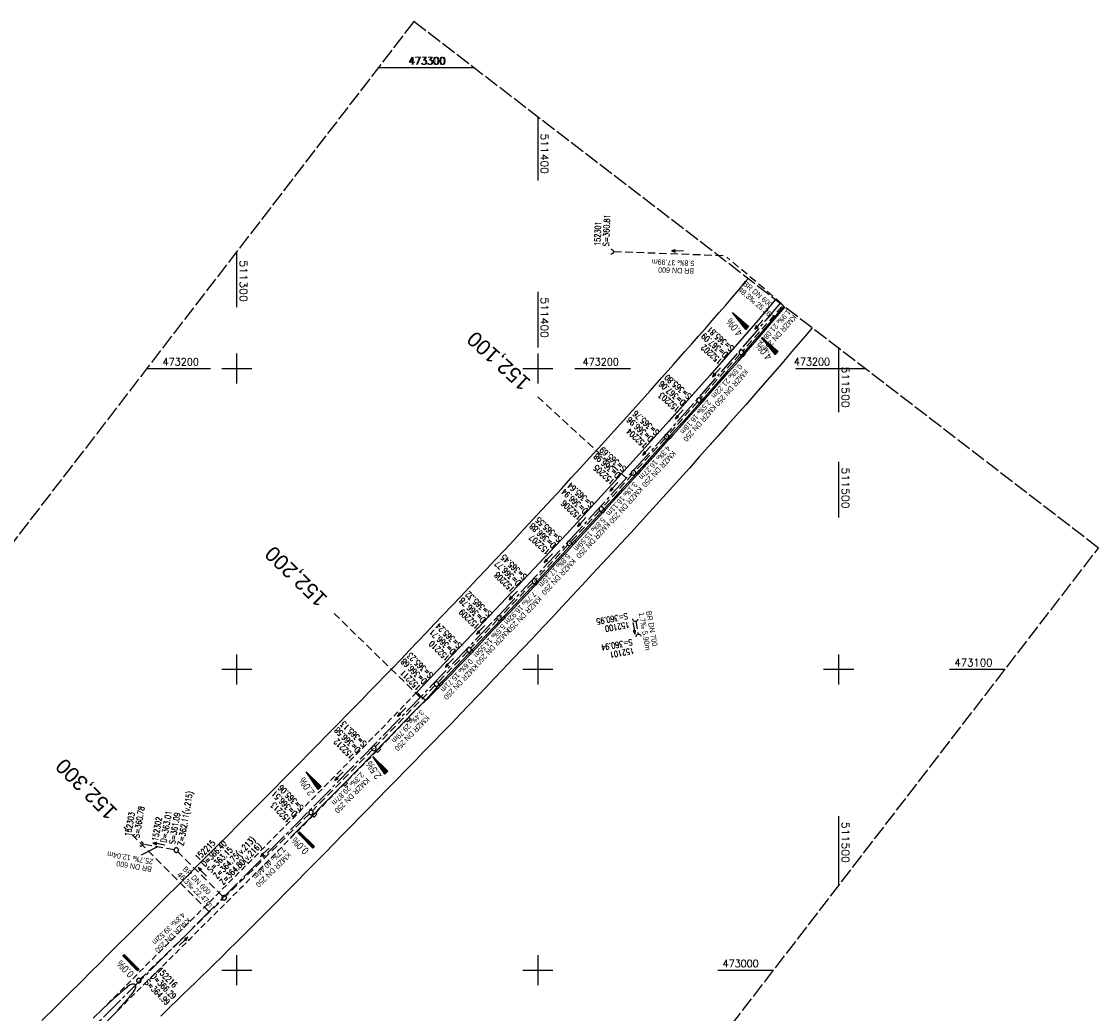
# Model space of a CAD drawing. Extents: x 510908 to 511586, y 472552 to 473315.
# Tile 5 of 5: x 511228 to 511586, y 472986 to 473315. Entities that reach past the tile are written whole.
import ezdxf
from ezdxf.enums import TextEntityAlignment as Align

# ---------------------------------------------------------------- set-up
doc = ezdxf.new("R2010")
doc.units = 0
doc.header["$LTSCALE"] = 10
doc.header["$MEASUREMENT"] = 0
for name, pattern in [('ACHSE', [5.5, 4, -0.5, 0.5, -0.5]), ('LT00', [0]), ('LT11', [0.3, 0.2, -0.1]), ('LT14', [0.6, 0.5, -0.1]), ('LT17', [0.15, 0.1, -0.05]), ('STRICHLINIE2', [0.375, 0.25, -0.125])]:
    doc.linetypes.add(name, pattern=pattern)
doc.layers.get('0').update_dxf_attribs({"linetype": 'LT00'})
for name, color, linetype in [('-AX-020', 250, 'ACHSE'), ('-Halt-Pfeil', 4, 'LT00'), ('-Haltung', 7, 'STRICHLINIE2'), ('-Haltungsbeschriftung', 140, 'LT00'), ('-QUE-20O', 11, 'LT00'), ('-QUE-20W', 11, 'LT00'), ('-Schachtbeschriftung', 5, 'LT00'), ('-ST-20', 30, 'LT17'), ('MITTELSTREIFEN-Ü_LINIE', 250, 'LT11'), ('V92_AFBR_BAB', 250, 'LT00'), ('V92_KA_PRUF', 182, 'LT00'), ('V92_RASTER', 250, 'LT00'), ('V92_RINNE', 182, 'LT00'), ('V92_SINKK', 182, 'LT00'), ('V92_UK_DURCH', 182, 'LT00'), ('V93_AFBR_BAB', 250, 'LT00'), ('V93_H_BORD', 1, 'LT00'), ('V93_KA_PRUF', 182, 'LT00'), ('V93_MSUE', 1, 'LT00'), ('V93_PARK_MS', 1, 'LT00'), ('V93_RASTER', 250, 'LT00'), ('V93_RINNE', 182, 'LT00'), ('V93_SINKK', 182, 'LT00'), ('V93_UK_DURCH', 182, 'LT00')]:
    doc.layers.add(name, color=color, linetype=linetype)
doc.layers.add('-BLATT_93-RAND', color=7, linetype='LT14', plot=False)
doc.styles.add('Beschrift', font='ARIAL.TTF')
doc.styles.add('Haltungsbeschriftung', font='ARIAL.TTF', dxfattribs={"width": 0.75})
doc.styles.add('schachtbeschriftung', font='romans.shx', dxfattribs={"width": 0.75, "height": 2})
doc.styles.get("Standard").update_dxf_attribs({"font": 'romans.shx'})

# ---------------------------------------------------------------- blocks, each defined once
blk = doc.blocks.new('SYMB0652')
at = {"color": 0, "linetype": 'ByBlock'}
blk.add_lwpolyline([(-0.15, -0.075), (0.15, -0.075), (0.15, 0.075), (-0.15, 0.075), (-0.15, -0.075)], dxfattribs=at)
blk = doc.blocks.new('SYMB0003')
at = {"color": 0, "linetype": 'ByBlock'}
for p, q in [((-0.015712, 0), (0.010166, 0.012015)), ((0, -0.021257), (-0.015712, 0)), ((0.010166, 0.012015), (0, -0.021257))]:
    blk.add_line(p, q, dxfattribs=at)
for points in [[(-0.031395, 0.499013), (-0.093691, 0.491144), (-0.154509, 0.475528), (-0.21289, 0.452414), (-0.267913, 0.422164), (-0.318712, 0.385257), (-0.364484, 0.342274), (-0.404509, 0.293893), (-0.438154, 0.240877), (-0.464888, 0.184062), (-0.484292, 0.124345), (-0.496058, 0.062667), (-0.5, 0)], [(-0.5, 0), (-0.496058, -0.062667), (-0.484292, -0.124345), (-0.464888, -0.184062), (-0.438154, -0.240877), (-0.404509, -0.293893), (-0.364485, -0.342274), (-0.318712, -0.385257), (-0.267914, -0.422164), (-0.21289, -0.452414), (-0.154509, -0.475529), (-0.093691, -0.491144), (-0.031395, -0.499014), (0.031395, -0.499014)], [(0.5, 0), (0.496057, 0.062667), (0.484292, 0.124345), (0.464888, 0.184062), (0.438153, 0.240877), (0.404509, 0.293893), (0.364484, 0.342274), (0.318712, 0.385257), (0.267913, 0.422164), (0.21289, 0.452414), (0.154509, 0.475528), (0.093691, 0.491144), (0.031395, 0.499013), (-0.031395, 0.499013)], [(0.031395, -0.499014), (0.093691, -0.491144), (0.154509, -0.475529), (0.21289, -0.452414), (0.267914, -0.422164), (0.318712, -0.385257), (0.364485, -0.342274), (0.404509, -0.293893), (0.438154, -0.240877), (0.464889, -0.184062), (0.484292, -0.124345), (0.496058, -0.062667), (0.5, 0)]]:
    blk.add_lwpolyline(points, dxfattribs=at)
blk = doc.blocks.new('SYMB1107')
at = {"color": 0, "linetype": 'ByBlock'}
for points in [[(-0.2, 0), (-0.196157, 0.039018), (-0.184776, 0.076537), (-0.166294, 0.111114), (-0.141421, 0.141421), (-0.111114, 0.166294), (-0.076537, 0.184776), (-0.039018, 0.196157), (0, 0.2)], [(0, 0.2), (0.039018, 0.196157), (0.076537, 0.184776), (0.111114, 0.166294), (0.141421, 0.141421), (0.166294, 0.111114), (0.184776, 0.076537), (0.196157, 0.039018), (0.2, 0)]]:
    blk.add_lwpolyline(points, dxfattribs=at)
blk = doc.blocks.new('SYMB0011')
at = {"color": 0, "linetype": 'ByBlock'}
for p, q in [((0.5, 0), (-0.5, 0)), ((0, 0.5), (0, -0.5))]:
    blk.add_line(p, q, dxfattribs=at)
blk = doc.blocks.new('SYMB0070')
at = {"color": 0, "linetype": 'ByBlock'}
for p, q in [((-0.5, 0), (0.2, 0)), ((0.5, 0), (0.2, 0.1)), ((0.2, 0.1), (0.2, 0)), ((0.468, 0), (0.21, 0.086)), ((0.21, 0.086), (0.21, -0.086)), ((0.21, -0.086), (0.468, 0)), ((0.22, -0.072), (0.437, 0)), ((0.23, -0.058), (0.405, 0)), ((0.24, -0.045), (0.374, 0)), ((0.342, 0), (0.25, 0.031)), ((0.25, 0.031), (0.25, -0.031)), ((0.25, -0.031), (0.342, 0)), ((0.26, -0.017), (0.31, 0)), ((0.27, -0.003), (0.279, 0))]:
    blk.add_line(p, q, dxfattribs=at)
for points in [[(0.2, 0), (0.2, -0.1), (0.5, 0)], [(0.437, 0), (0.22, 0.072), (0.22, -0.072)], [(0.405, 0), (0.23, 0.058), (0.23, -0.058)], [(0.374, 0), (0.24, 0.045), (0.24, -0.045)], [(0.31, 0), (0.26, 0.017), (0.26, -0.017)], [(0.279, 0), (0.27, 0.003), (0.27, -0.003)]]:
    blk.add_lwpolyline(points, dxfattribs=at)

msp = doc.modelspace()

# ---------------------------------------------------------------- linework, layer by layer
at = {"layer": '-AX-020', "ltscale": 0.2, "flags": 128}
msp.add_lwpolyline([(511480.55, 473221.7), (511477.57, 473218.19), (511475.55, 473215.81), (511467.29, 473206.2), (511458.98, 473196.64), (511450.61, 473187.13), (511442.18, 473177.67), (511433.71, 473168.25), (511425.19, 473158.87), (511416.62, 473149.54), (511408.01, 473140.24), (511399.37, 473130.98), (511390.68, 473121.76), (511381.96, 473112.57), (511373.2, 473103.41), (511364.42, 473094.28), (511355.61, 473085.17), (511346.77, 473076.1), (511337.91, 473067.04), (511329.03, 473058), (511320.13, 473048.99), (511311.22, 473039.98), (511302.29, 473031), (511293.34, 473022.02), (511284.39, 473013.05), (511275.44, 473004.09), (511266.47, 472995.14), (511255.91, 472984.59), (511236.79, 472965.5), (511230.18, 472958.9), (511223.57, 472952.29), (511216.96, 472945.68), (511210.37, 472939.06), (511203.78, 472932.43), (511197.22, 472925.79), (511190.66, 472919.13), (511184.13, 472912.44), (511177.62, 472905.74), (511171.14, 472899.01), (511164.68, 472892.25), (511158.26, 472885.46), (511151.88, 472878.64), (511145.53, 472871.79), (511139.22, 472864.89), (511132.96, 472857.96), (511126.75, 472850.98), (511120.58, 472843.95), (511114.48, 472836.88), (511109.32, 472830.82), (511103.32, 472823.65), (511097.39, 472816.44), (511091.51, 472809.17), (511085.7, 472801.85), (511079.95, 472794.49), (511074.26, 472787.07), (511068.64, 472779.61), (511063.08, 472772.1), (511057.59, 472764.54), (511052.16, 472756.93), (511046.8, 472749.28), (511041.5, 472741.58), (511036.27, 472733.84), (511031.1, 472726.05), (511026.01, 472718.22), (511020.98, 472710.35), (511016.01, 472702.43), (511011.12, 472694.47), (511006.29, 472686.47), (511001.53, 472678.43), (510996.84, 472670.35), (510992.82, 472663.27)], dxfattribs=at)
at = {"layer": '-BLATT_93-RAND'}
msp.add_lwpolyline([(511358.83, 473315.34), (510907.64, 472728.79), (511135.12, 472553.81), (511586.31, 473140.35), (511358.83, 473315.34)], dxfattribs=at)
at = {"layer": '-Haltung'}
for p, q in [((511461.56, 473237.48), (511425.1, 473238.81)), ((511481.03, 473221.64), (511462.88, 473236.97)), ((511481.1, 473220.59), (511468.13, 473205.93)), ((511481.1, 473220.59), (511468.13, 473205.93)), ((511467.13, 473204.8), (511454.04, 473190.05)), ((511467.13, 473204.8), (511454.04, 473190.05)), ((511453.05, 473188.93), (511443.35, 473177.91)), ((511453.05, 473188.93), (511446.04, 473180.97)), ((511442.35, 473176.79), (511432.39, 473165.88)), ((511431.38, 473164.76), (511421.61, 473153.9)), ((511420.6, 473152.8), (511411.02, 473142.47)), ((511410, 473141.37), (511399.38, 473129.88)), ((511398.35, 473128.78), (511387.69, 473117.64)), ((511386.65, 473116.55), (511377.72, 473107.03)), ((511432.57, 473115.98), (511433.36, 473111.65)), ((511376.69, 473105.94), (511366.87, 473095.68)), ((511365.83, 473094.6), (511346.09, 473074.33)), ((511345.04, 473073.25), (511325.17, 473052.99)), ((511324.11, 473051.93), (511296.36, 473024.62)), ((511279.16, 473040.07), (511268.78, 473041.87)), ((511295.29, 473024.62), (511280.43, 473039.42)), ((511268, 472997.1), (511295.28, 473023.57))]:
    msp.add_line(p, q, dxfattribs=at)
at = {"layer": '-Haltungsbeschriftung'}
msp.add_line((511268.39, 473038.38), (511273.51, 473041.05), dxfattribs=at)
at = {"layer": '-QUE-20O'}
for p, q in [((511474.49, 473210.24), (511474.49, 473210.24)), ((511474.67, 473210), (511474.72, 473210.05)), ((511474.95, 473209.85), (511474.86, 473209.76)), ((511475.05, 473209.52), (511475.17, 473209.66)), ((511475.4, 473209.46), (511475.24, 473209.28)), ((511475.43, 473209.04), (511475.63, 473209.27)), ((511475.86, 473209.08), (511475.62, 473208.8)), ((511475.81, 473208.55), (511476.09, 473208.88)), ((511476.32, 473208.69), (511476, 473208.31)), ((511476.19, 473208.07), (511476.54, 473208.49)), ((511476.77, 473208.3), (511476.38, 473207.83)), ((511476.57, 473207.59), (511477, 473208.1)), ((511477.23, 473207.91), (511476.76, 473207.35)), ((511476.94, 473207.11), (511477.46, 473207.71)), ((511477.68, 473207.52), (511477.13, 473206.87)), ((511477.32, 473206.63), (511477.91, 473207.32)), ((511478.14, 473207.13), (511477.51, 473206.39)), ((511477.7, 473206.15), (511478.37, 473206.93)), ((511478.6, 473206.74), (511477.89, 473205.91)), ((511478.08, 473205.67), (511478.83, 473206.54)), ((511479.05, 473206.35), (511478.27, 473205.43)), ((511478.46, 473205.19), (511479.28, 473206.15)), ((511479.51, 473205.96), (511478.65, 473204.95)), ((511478.84, 473204.71), (511479.74, 473205.76)), ((511345.2, 473071.02), (511345.19, 473071.01)), ((511345.36, 473070.76), (511345.41, 473070.81)), ((511345.63, 473070.6), (511345.54, 473070.51)), ((511345.71, 473070.25), (511345.84, 473070.39)), ((511346.05, 473070.18), (511345.88, 473070)), ((511346.05, 473069.75), (511346.27, 473069.97)), ((511346.48, 473069.76), (511346.23, 473069.49)), ((511346.4, 473069.24), (511346.7, 473069.55)), ((511346.91, 473069.34), (511346.57, 473068.99)), ((511346.74, 473068.74), (511347.13, 473069.13)), ((511347.34, 473068.92), (511346.92, 473068.48)), ((511347.09, 473068.23), (511347.56, 473068.71)), ((511347.77, 473068.5), (511347.26, 473067.98)), ((511347.43, 473067.73), (511347.98, 473068.29)), ((511348.2, 473068.08), (511347.61, 473067.47)), ((511347.78, 473067.22), (511348.41, 473067.87)), ((511348.63, 473067.66), (511347.95, 473066.97)), ((511348.12, 473066.71), (511348.84, 473067.45)), ((511349.06, 473067.24), (511348.29, 473066.46)), ((511348.47, 473066.21), (511349.27, 473067.03)), ((511349.48, 473066.82), (511348.64, 473065.96)), ((511348.81, 473065.7), (511349.7, 473066.61)), ((511349.91, 473066.4), (511348.98, 473065.45)), ((511349.16, 473065.2), (511350.13, 473066.19)), ((511320.89, 473045.97), (511320.4, 473045.47)), ((511320.61, 473045.26), (511321.1, 473045.76)), ((511321.32, 473045.55), (511320.82, 473045.05)), ((511321.04, 473044.84), (511321.53, 473045.34)), ((511321.74, 473045.13), (511321.25, 473044.63)), ((511321.46, 473044.42), (511321.96, 473044.92)), ((511322.17, 473044.71), (511321.68, 473044.21)), ((511321.89, 473044), (511322.38, 473044.5)), ((511322.59, 473044.28), (511322.1, 473043.79)), ((511322.32, 473043.58), (511322.81, 473044.07)), ((511323.02, 473043.86), (511322.53, 473043.37)), ((511322.74, 473043.15), (511323.23, 473043.65)), ((511323.45, 473043.44), (511322.96, 473042.94)), ((511323.17, 473042.73), (511323.66, 473043.23)), ((511323.87, 473043.02), (511323.38, 473042.52)), ((511323.6, 473042.31), (511324.09, 473042.81)), ((511324.3, 473042.6), (511323.81, 473042.1)), ((511324.02, 473041.89), (511324.51, 473042.39)), ((511324.73, 473042.17), (511324.24, 473041.68)), ((511324.45, 473041.47), (511324.94, 473041.96)), ((511325.15, 473041.75), (511324.66, 473041.26)), ((511324.88, 473041.04), (511325.37, 473041.54)), ((511325.58, 473041.33), (511325.09, 473040.83)), ((511325.3, 473040.62), (511325.79, 473041.12))]:
    msp.add_line(p, q, dxfattribs=at)
for points in [[(511478.87, 473204.66), (511474.46, 473210.27), (511479.78, 473205.72), (511478.87, 473204.66)], [(511349.19, 473065.15), (511345.17, 473071.04), (511350.17, 473066.15), (511349.19, 473065.15)], [(511320.36, 473045.52), (511320.85, 473046.01), (511325.82, 473041.09), (511325.33, 473040.59), (511320.36, 473045.52)]]:
    msp.add_lwpolyline(points, dxfattribs=at)
at = {"layer": '-QUE-20W'}
for p, q in [((511464.76, 473218.56), (511464.75, 473218.55)), ((511464.94, 473218.31), (511464.98, 473218.36)), ((511465.21, 473218.17), (511465.13, 473218.07)), ((511465.32, 473217.83), (511465.44, 473217.97)), ((511465.67, 473217.78), (511465.51, 473217.59)), ((511465.7, 473217.35), (511465.9, 473217.58)), ((511466.13, 473217.39), (511465.89, 473217.11)), ((511466.08, 473216.87), (511466.35, 473217.19)), ((511466.58, 473217), (511466.26, 473216.63)), ((511466.45, 473216.39), (511466.81, 473216.8)), ((511467.04, 473216.61), (511466.64, 473216.14)), ((511466.83, 473215.9), (511467.27, 473216.41)), ((511467.49, 473216.22), (511467.02, 473215.66)), ((511467.21, 473215.42), (511467.72, 473216.02)), ((511467.95, 473215.83), (511467.4, 473215.18)), ((511467.59, 473214.94), (511468.18, 473215.63)), ((511468.41, 473215.44), (511467.78, 473214.7)), ((511467.97, 473214.46), (511468.63, 473215.24)), ((511468.86, 473215.05), (511468.16, 473214.22)), ((511468.35, 473213.98), (511469.09, 473214.85)), ((511469.32, 473214.66), (511468.53, 473213.74)), ((511468.72, 473213.5), (511469.55, 473214.46)), ((511469.78, 473214.27), (511468.91, 473213.26)), ((511469.1, 473213.02), (511470, 473214.07)), ((511323.06, 473065.97), (511323.05, 473065.96)), ((511323.22, 473065.71), (511323.27, 473065.76)), ((511323.48, 473065.55), (511323.39, 473065.46)), ((511323.57, 473065.2), (511323.7, 473065.34)), ((511323.91, 473065.13), (511323.74, 473064.95)), ((511323.91, 473064.7), (511324.12, 473064.92)), ((511324.34, 473064.71), (511324.08, 473064.44)), ((511324.25, 473064.19), (511324.55, 473064.49)), ((511324.77, 473064.28), (511324.42, 473063.94)), ((511324.59, 473063.68), (511324.98, 473064.07)), ((511325.19, 473063.86), (511324.77, 473063.43)), ((511324.94, 473063.18), (511325.41, 473063.65)), ((511325.62, 473063.44), (511325.11, 473062.92)), ((511325.28, 473062.67), (511325.83, 473063.23)), ((511326.05, 473063.02), (511325.45, 473062.42)), ((511325.62, 473062.16), (511326.26, 473062.81)), ((511326.48, 473062.6), (511325.8, 473061.91)), ((511325.97, 473061.66), (511326.69, 473062.39)), ((511326.9, 473062.18), (511326.14, 473061.4)), ((511326.31, 473061.15), (511327.12, 473061.97)), ((511327.33, 473061.76), (511326.48, 473060.9)), ((511326.65, 473060.64), (511327.54, 473061.55)), ((511327.76, 473061.34), (511326.83, 473060.39)), ((511327, 473060.14), (511327.97, 473061.13)), ((511262.63, 473005.23), (511262.13, 473004.73)), ((511262.34, 473004.52), (511262.84, 473005.01)), ((511263.05, 473004.8), (511262.56, 473004.31)), ((511262.77, 473004.09), (511263.26, 473004.59)), ((511263.48, 473004.38), (511262.98, 473003.88)), ((511263.19, 473003.67), (511263.69, 473004.16)), ((511263.9, 473003.95), (511263.4, 473003.46)), ((511263.62, 473003.25), (511264.11, 473003.74)), ((511264.32, 473003.53), (511263.83, 473003.03)), ((511264.04, 473002.82), (511264.54, 473003.32)), ((511264.75, 473003.1), (511264.25, 473002.61)), ((511264.46, 473002.4), (511264.96, 473002.89)), ((511265.17, 473002.68), (511264.68, 473002.18)), ((511264.89, 473001.97), (511265.38, 473002.47)), ((511265.6, 473002.25), (511265.1, 473001.76)), ((511265.31, 473001.55), (511265.81, 473002.04)), ((511266.02, 473001.83), (511265.52, 473001.34)), ((511265.74, 473001.12), (511266.23, 473001.62)), ((511266.44, 473001.41), (511265.95, 473000.91)), ((511266.16, 473000.7), (511266.66, 473001.19)), ((511266.87, 473000.98), (511266.37, 473000.49)), ((511266.58, 473000.27), (511267.08, 473000.77)), ((511267.29, 473000.56), (511266.8, 473000.06)), ((511267.01, 472999.85), (511267.5, 473000.34))]:
    msp.add_line(p, q, dxfattribs=at)
for points in [[(511469.14, 473212.97), (511464.73, 473218.58), (511470.05, 473214.04), (511469.14, 473212.97)], [(511327.03, 473060.09), (511323.03, 473066), (511328.01, 473061.08), (511327.03, 473060.09)], [(511262.1, 473004.76), (511262.6, 473005.26), (511267.54, 473000.31), (511267.05, 472999.81), (511262.1, 473004.76)]]:
    msp.add_lwpolyline(points, dxfattribs=at)
at = {"layer": '-ST-20', "ltscale": 2.5}
for p, q in [((511429.47, 473163.57), (511399.99, 473190.62)), ((511360.98, 473090.71), (511332.31, 473118.62)), ((511290.8, 473019.47), (511262.49, 473047.73))]:
    msp.add_line(p, q, dxfattribs=at)
at = {"layer": 'MITTELSTREIFEN-Ü_LINIE', "flags": 128}
for points in [[(511359.82, 473092.38), (511346.75, 473078.92), (511332.5, 473064.43), (511315.07, 473046.86), (511298.29, 473030.03), (511281.56, 473013.3), (511255.32, 472987)], [(511260.45, 472986.6), (511261.62, 472987.78), (511262.79, 472988.96), (511263.96, 472990.14), (511265.21, 472991.37), (511266.45, 472992.6), (511267.7, 472993.83), (511271.07, 472997.16), (511274.44, 473000.49), (511277.8, 473003.82), (511281.15, 473007.16), (511284.5, 473010.5), (511287.9, 473013.89), (511291.3, 473017.28), (511294.69, 473020.68), (511298.09, 473024.07), (511301.49, 473027.46), (511304.28, 473030.25), (511307.08, 473033.04), (511309.87, 473035.83), (511312.66, 473038.62), (511315.45, 473041.42), (511318.23, 473044.22), (511320.71, 473046.72), (511323.19, 473049.23), (511325.66, 473051.75), (511328.14, 473054.26), (511330.61, 473056.77), (511333.09, 473059.29), (511335.56, 473061.8), (511337.62, 473063.88), (511339.69, 473065.96), (511341.74, 473068.04), (511343.8, 473070.13), (511345.85, 473072.22), (511347.89, 473074.32), (511349.93, 473076.43), (511351.34, 473077.91), (511352.75, 473079.4), (511354.16, 473080.88), (511355.58, 473082.37), (511356.99, 473083.84), (511358.42, 473085.31), (511359.86, 473086.77), (511361.31, 473088.22), (511362.78, 473089.65)]]:
    msp.add_lwpolyline(points, dxfattribs=at)
at = {"layer": 'V92_AFBR_BAB'}
for points in [[(511433.34, 473188.14), (511433.48, 473188.31), (511437.35, 473192.63), (511441.21, 473196.97), (511445.06, 473201.31), (511448.92, 473205.65), (511451.19, 473208.21), (511453.45, 473210.78), (511455.72, 473213.35), (511457.98, 473215.93), (511460.22, 473218.51), (511462.46, 473221.1), (511464.69, 473223.7), (511466.9, 473226.29), (511469.09, 473228.9), (511469.91, 473229.88)], [(511478.95, 473222.93), (511473.15, 473216.01), (511457.14, 473197.69), (511443.51, 473182.4)], [(511491.19, 473213.52), (511488.89, 473210.81), (511485.03, 473206.29), (511481.08, 473201.69), (511477.11, 473197.11), (511473.13, 473192.55), (511469.13, 473187.99), (511466.05, 473184.51), (511462.97, 473181.03), (511459.88, 473177.55), (511457.27, 473174.63)]]:
    msp.add_lwpolyline(points, dxfattribs=at)
at = {"layer": 'V92_RASTER'}
for p, q in [((511372.86, 473300), (511352.38, 473300)), ((511400, 473225.48), (511400, 473206.98)), ((511500, 473195), (511500, 473205)), ((511412.35, 473200), (511430.85, 473200)), ((511495, 473200), (511505, 473200)), ((511500, 473150.49), (511500, 473168.99))]:
    msp.add_line(p, q, dxfattribs=at)
at = {"layer": 'V92_RINNE'}
for points in [[(511481.78, 473220.76), (511479, 473217.48), (511475.9, 473213.85), (511473.26, 473210.8), (511470.62, 473207.75), (511467.98, 473204.71), (511465.32, 473201.68), (511462.66, 473198.65), (511460, 473195.62), (511454.81, 473189.75), (511449.6, 473183.88), (511446.68, 473180.61)], [(511447.12, 473180.36), (511447.95, 473181.29), (511451.08, 473184.8), (511454.21, 473188.31), (511457.33, 473191.83), (511460.44, 473195.36), (511463.63, 473198.97), (511466.8, 473202.6), (511469.97, 473206.23), (511473.13, 473209.88), (511476.27, 473213.53), (511480.14, 473218.06), (511482.17, 473220.46)]]:
    msp.add_lwpolyline(points, dxfattribs=at)
at = {"layer": 'V93_AFBR_BAB'}
msp.add_line((511255.32, 472987), (511259.15, 472990.58), dxfattribs=at)
for points in [[(511235.28, 472983.3), (511239.68, 472987.67), (511244.08, 472992.05), (511248.48, 472996.43), (511251.41, 472999.36), (511254.35, 473002.29), (511257.29, 473005.22), (511260.5, 473008.41), (511263.71, 473011.6), (511266.92, 473014.79), (511270.13, 473017.97), (511273.34, 473021.17), (511276.69, 473024.51), (511280.04, 473027.85), (511283.38, 473031.2), (511286.73, 473034.55), (511290.07, 473037.9), (511293.54, 473041.37), (511297.02, 473044.84), (511300.48, 473048.32), (511303.95, 473051.8), (511307.41, 473055.28), (511311.77, 473059.68), (511316.13, 473064.08), (511320.48, 473068.49), (511324.82, 473072.9), (511331.82, 473080.02), (511338.81, 473087.15), (511341.42, 473089.82), (511344.03, 473092.5), (511346.64, 473095.17), (511349.24, 473097.85), (511351.84, 473100.54), (511354.63, 473103.44), (511357.42, 473106.35), (511360.2, 473109.27), (511362.97, 473112.18), (511365.74, 473115.1), (511368.51, 473118.03), (511371.42, 473121.09), (511374.32, 473124.15), (511377.23, 473127.22), (511380.13, 473130.29), (511383.02, 473133.36), (511385.91, 473136.43), (511389.04, 473139.77), (511392.17, 473143.12), (511395.29, 473146.47), (511398.4, 473149.83), (511401.51, 473153.19), (511404.69, 473156.63), (511407.87, 473160.07), (511411.03, 473163.52), (511414.2, 473166.97), (511417.36, 473170.43), (511421.4, 473174.89), (511425.44, 473179.35), (511429.46, 473183.82), (511433.48, 473188.31), (511437.35, 473192.63), (511441.21, 473196.97), (511445.06, 473201.31), (511448.92, 473205.65), (511451.19, 473208.21), (511453.45, 473210.78), (511455.72, 473213.35), (511457.98, 473215.93), (511460.22, 473218.51), (511462.46, 473221.1), (511464.69, 473223.7), (511466.9, 473226.29), (511469.09, 473228.9), (511469.91, 473229.88)], [(511478.95, 473222.93), (511473.15, 473216.01), (511457.14, 473197.69), (511441.7, 473180.37), (511425.59, 473162.53), (511409.64, 473145.11), (511393.32, 473127.62), (511376.49, 473109.83), (511359.82, 473092.38)], [(511491.19, 473213.52), (511488.89, 473210.81), (511485.03, 473206.29), (511481.08, 473201.69), (511477.11, 473197.11), (511473.13, 473192.55), (511469.13, 473187.99), (511466.05, 473184.51), (511462.97, 473181.03), (511459.88, 473177.55), (511456.78, 473174.08), (511453.69, 473170.62), (511450.39, 473166.94), (511447.09, 473163.26), (511443.78, 473159.59), (511440.46, 473155.92), (511437.14, 473152.26), (511434.02, 473148.84), (511430.89, 473145.42), (511427.75, 473142.01), (511424.61, 473138.6), (511421.46, 473135.2), (511418.13, 473131.61), (511414.81, 473128.02), (511411.47, 473124.44), (511408.13, 473120.86), (511404.79, 473117.29), (511401.51, 473113.8), (511398.22, 473110.32), (511394.93, 473106.84), (511391.64, 473103.37), (511388.35, 473099.9), (511385.54, 473096.94), (511382.72, 473093.98), (511379.91, 473091.02), (511377.08, 473088.06), (511374.26, 473085.11), (511371.43, 473082.17), (511368.4, 473079.03), (511365.36, 473075.9), (511362.32, 473072.77), (511359.27, 473069.65), (511356.18, 473066.48), (511353.07, 473063.31), (511349.97, 473060.14), (511346.87, 473056.97), (511343.77, 473053.8), (511340.91, 473050.87), (511338.04, 473047.93), (511335.18, 473045), (511332.31, 473042.07), (511329.45, 473039.14), (511326.58, 473036.21), (511323.21, 473032.79), (511319.85, 473029.38), (511316.47, 473025.97), (511313.1, 473022.57), (511309.72, 473019.17), (511307.26, 473016.7), (511304.8, 473014.23), (511302.34, 473011.77), (511299.87, 473009.31), (511297.4, 473006.86), (511294.92, 473004.41), (511292.43, 473001.97), (511290.37, 472999.97), (511288.31, 472997.97), (511286.24, 472995.97), (511284.17, 472993.97), (511282.11, 472991.97), (511280.05, 472989.97), (511278, 472987.96), (511275.95, 472985.94), (511274.75, 472984.76)], [(511362.78, 473089.65), (511363.27, 473090.12), (511363.77, 473090.6), (511364.26, 473091.08)], [(511260.45, 472986.6), (511260.37, 472986.69), (511263.75, 472990.35)], [(511247.47, 472973.65), (511249.64, 472975.8), (511251.81, 472977.96), (511253.98, 472980.11), (511256.14, 472982.27), (511258.3, 472984.43), (511260.45, 472986.6)], [(511255.32, 472987), (511252.29, 472984.08)]]:
    msp.add_lwpolyline(points, dxfattribs=at)
at = {"layer": 'V93_H_BORD'}
for p, q in [((511359.93, 473092.31), (511359.82, 473092.38)), ((511362.7, 473089.74), (511364.09, 473091.2))]:
    msp.add_line(p, q, dxfattribs=at)
msp.add_lwpolyline([(511318.23, 473044.22), (511318.13, 473044.3), (511335.46, 473061.87), (511349.81, 473076.48), (511354.04, 473080.96), (511358.33, 473085.39), (511362.7, 473089.74)], dxfattribs=at)
at = {"layer": 'V93_PARK_MS'}
for points in [[(511362.7, 473089.74), (511362.19, 473090.16), (511361.68, 473090.58), (511361.29, 473090.91), (511360.92, 473091.26), (511360.57, 473091.64), (511360.42, 473091.82), (511360.27, 473092), (511360.11, 473092.17), (511359.93, 473092.31)], [(511263.75, 472990.35), (511264.2, 472990.9), (511264.64, 472991.45), (511265.07, 472992), (511265.49, 472992.54), (511265.71, 472992.84), (511265.92, 472993.15), (511266.11, 472993.47), (511266.27, 472993.82), (511266.4, 472994.21), (511266.47, 472994.48), (511266.5, 472994.74), (511266.48, 472994.98), (511266.39, 472995.18), (511266.21, 472995.32), (511265.95, 472995.39), (511265.65, 472995.41), (511265.34, 472995.38), (511264.93, 472995.29), (511264.56, 472995.13), (511264.22, 472994.94), (511263.91, 472994.71), (511263.61, 472994.46), (511263.32, 472994.2), (511262.3, 472993.29), (511261.26, 472992.39), (511260.22, 472991.49), (511259.17, 472990.59)]]:
    msp.add_lwpolyline(points, dxfattribs=at)
at = {"layer": 'V93_RASTER'}
for p, q in [((511378.76, 473300), (511347.03, 473300)), ((511400, 473283.66), (511400, 473262.47)), ((511300, 473220.36), (511300, 473238.86)), ((511300, 473195), (511300, 473205)), ((511400, 473205), (511400, 473195)), ((511500, 473185.55), (511500, 473206.74)), ((511270.11, 473200), (511291.3, 473200)), ((511295, 473200), (511305, 473200)), ((511395, 473200), (511405, 473200)), ((511485.71, 473200), (511508.76, 473200)), ((511300, 473095), (511300, 473105)), ((511400, 473105), (511400, 473095)), ((511500, 473095), (511500, 473105)), ((511500, 473095), (511500, 473105)), ((511305, 473100), (511295, 473100)), ((511405, 473100), (511395, 473100)), ((511505, 473100), (511495, 473100)), ((511555.27, 473100), (511536.77, 473100)), ((511500, 473028.15), (511500, 473051.2)), ((511300, 472995), (511300, 473005)), ((511400, 473005), (511400, 472995)), ((511295, 473000), (511305, 473000)), ((511395, 473000), (511405, 473000)), ((511459.85, 473000), (511478.35, 473000))]:
    msp.add_line(p, q, dxfattribs=at)
at = {"layer": 'V93_RINNE'}
for points in [[(511481.78, 473220.76), (511479, 473217.48), (511475.9, 473213.85), (511473.26, 473210.8), (511470.62, 473207.75), (511467.98, 473204.71), (511465.32, 473201.68), (511462.66, 473198.65), (511460, 473195.62), (511454.81, 473189.75), (511449.6, 473183.88), (511444.39, 473178.03), (511441.16, 473174.43), (511437.94, 473170.83), (511434.7, 473167.24), (511431.46, 473163.66), (511428.21, 473160.08), (511425.05, 473156.62), (511421.88, 473153.16), (511418.71, 473149.71), (511415.53, 473146.26), (511412.35, 473142.82), (511408.29, 473138.44), (511404.22, 473134.06), (511400.15, 473129.69), (511396.07, 473125.34), (511392.67, 473121.73), (511389.28, 473118.12), (511385.87, 473114.52), (511382.46, 473110.93), (511379.05, 473107.34), (511366.73, 473094.37), (511364.09, 473091.2), (511364.26, 473091.08)], [(511364.26, 473091.08), (511364.26, 473091.08), (511364.98, 473091.8), (511365.69, 473092.54), (511366.4, 473093.28), (511367.11, 473094.03), (511369.16, 473096.2), (511371.22, 473098.36), (511373.28, 473100.52), (511375.34, 473102.68), (511377.4, 473104.84), (511379.46, 473107), (511382.31, 473110), (511385.14, 473113), (511387.97, 473116), (511390.8, 473119.01), (511393.63, 473122.02), (511396.45, 473125.03), (511399.72, 473128.52), (511402.98, 473132.01), (511406.25, 473135.51), (511409.51, 473139.01), (511412.76, 473142.51), (511416.74, 473146.81), (511420.71, 473151.12), (511424.67, 473155.45), (511428.62, 473159.78), (511431.87, 473163.37), (511435.12, 473166.97), (511438.36, 473170.57), (511441.59, 473174.17), (511444.82, 473177.78), (511447.95, 473181.29), (511451.08, 473184.8), (511454.21, 473188.31), (511457.33, 473191.83), (511460.44, 473195.36), (511463.63, 473198.97), (511466.8, 473202.6), (511469.97, 473206.23), (511473.13, 473209.88), (511476.27, 473213.53), (511480.14, 473218.06), (511482.17, 473220.46)]]:
    msp.add_lwpolyline(points, dxfattribs=at)

# ---------------------------------------------------------------- block references
at = {"layer": '-Halt-Pfeil', "zscale": 4}
for p, xscale, yscale, rotation in [((511446.43, 473239.06), 3.999999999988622, 4.000000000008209, 177.9143625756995), ((511473.42, 473214.61), 4.000000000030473, 4.000000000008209, 228.4924325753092), ((511459.39, 473198.78), 4.000000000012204, 4.000000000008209, 228.4176925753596), ((511447, 473184.76), 3.999999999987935, 4.000000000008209, 228.6392225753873), ((511436.18, 473172.69), 3.999999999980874, 4.000000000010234, 227.6348521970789), ((511425.3, 473160.69), 4.00000000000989, 4.000000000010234, 228.0170521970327), ((511414.63, 473149), 3.999999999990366, 4.000000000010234, 227.1539321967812), ((511403.5, 473136.99), 4.000000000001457, 4.000000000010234, 227.241632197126), ((511391.85, 473124.59), 4.000000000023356, 4.000000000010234, 226.2753221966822), ((511381.01, 473113.16), 4.000000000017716, 4.000000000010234, 226.8198921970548), ((511431.98, 473113.64), 4.000000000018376, 4.000000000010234, 280.4544921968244), ((511370.61, 473102.18), 4.000000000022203, 4.000000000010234, 226.2679921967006), ((511354.79, 473085.84), 4.000000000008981, 4.000000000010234, 225.7613121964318), ((511333.94, 473064.51), 3.999999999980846, 4.000000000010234, 225.5604821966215), ((511274.14, 473041.96), 4.000000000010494, 4.000000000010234, 170.1709621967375), ((511309.29, 473039.23), 3.999999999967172, 4.000000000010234, 224.5381021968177), ((511288.57, 473032.73), 3.999999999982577, 4.000000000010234, 135.120212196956), ((511282.34, 473009.61), 3.999999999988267, 4.000000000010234, 44.13157219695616)]:
    msp.add_blockref('SYMB0070', p, dxfattribs=dict(at, xscale=xscale, yscale=yscale, rotation=rotation))
at = {"layer": 'V92_KA_PRUF', "xscale": 1.500000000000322, "yscale": 1.500000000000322, "zscale": 1.5, "rotation": 240.5376025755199}
for p in [(511467.63, 473205.36), (511453.54, 473189.49)]:
    msp.add_blockref('SYMB0003', p, dxfattribs=at)
at = {"layer": 'V92_SINKK', "zscale": 4.5}
for p, xscale, yscale, rotation in [((511468.41, 473204.76), 4.500000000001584, 4.499999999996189, 228.7719948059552), ((511454.95, 473189.5), 4.500000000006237, 4.500000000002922, 228.3577180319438)]:
    msp.add_blockref('SYMB0652', p, dxfattribs=dict(at, xscale=xscale, yscale=yscale, rotation=rotation))
at = {"layer": 'V92_UK_DURCH', "xscale": 4.000000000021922, "yscale": 3.999999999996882, "zscale": 4, "rotation": 268.9947358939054}
msp.add_blockref('SYMB1107', (511424.35, 473238.84), dxfattribs=at)
at = {"layer": 'V93_KA_PRUF', "xscale": 1.499999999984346, "yscale": 1.5, "zscale": 1.5, "rotation": 232.4313115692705}
for p in [(511467.63, 473205.36), (511453.54, 473189.49), (511442.85, 473177.35), (511431.88, 473165.32), (511421.11, 473153.35), (511410.51, 473141.92), (511398.87, 473129.33), (511387.17, 473117.09), (511377.21, 473106.48), (511366.35, 473095.13), (511345.57, 473073.79), (511324.65, 473052.46), (511279.9, 473039.94), (511295.82, 473024.09), (511267.46, 472996.57)]:
    msp.add_blockref('SYMB0003', p, dxfattribs=at)
at = {"layer": 'V93_MSUE', "xscale": 0.1000000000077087, "yscale": 0.1000000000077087, "zscale": 0.1, "rotation": 232.4313122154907}
for p in [(511360.57, 473091.64), (511361.68, 473090.58), (511263.32, 472994.2), (511265.34, 472995.38), (511266.39, 472995.18), (511266.4, 472994.21), (511259.15, 472990.58), (511259.17, 472990.59), (511263.75, 472990.35), (511265.49, 472992.54)]:
    msp.add_blockref('SYMB0011', p, dxfattribs=at)
at = {"layer": 'V93_SINKK', "zscale": 4.5}
for p, xscale, yscale, rotation in [((511468.41, 473204.76), 4.500000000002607, 4.5, 228.8238170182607), ((511454.95, 473189.5), 4.499999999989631, 4.5, 228.4115105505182), ((511444.23, 473177.49), 4.499999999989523, 4.5, 228.0875067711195), ((511433.48, 473165.49), 4.500000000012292, 4.5, 227.7532592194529), ((511421.82, 473152.71), 4.499999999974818, 4.5, 227.4117024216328), ((511412.03, 473142.14), 4.500000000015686, 4.5, 227.1801180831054), ((511399.6, 473128.7), 4.499999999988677, 4.5, 226.8782895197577), ((511388.52, 473116.93), 4.499999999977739, 4.5, 226.59702752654), ((511377.9, 473105.74), 4.499999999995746, 4.5, 226.4547228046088), ((511367.84, 473095.15), 4.499999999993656, 4.499999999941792, 46.45472280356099), ((511356.97, 473083.25), 4.50000000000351, 4.5, 227.4067286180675), ((511347.04, 473073.08), 4.49999999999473, 4.5, 225.5797430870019), ((511336.13, 473061.93), 4.500000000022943, 4.5, 225.3625597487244), ((511325.93, 473051.61), 4.499999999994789, 4.5, 225.4370594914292)]:
    msp.add_blockref('SYMB0652', p, dxfattribs=dict(at, xscale=xscale, yscale=yscale, rotation=rotation))
at = {"layer": 'V93_UK_DURCH', "zscale": 4}
for p, xscale, yscale, rotation in [((511424.35, 473238.84), 4.000000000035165, 4.000000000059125, 268.240826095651), ((511432.43, 473116.72), 4.000000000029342, 4, 176.9460721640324), ((511433.5, 473110.92), 4.000000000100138, 4.000000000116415, 9.284463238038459), ((511268.04, 473042), 4.000000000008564, 4.000000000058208, 254.8893922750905)]:
    msp.add_blockref('SYMB1107', p, dxfattribs=dict(at, xscale=xscale, yscale=yscale, rotation=rotation))

# ---------------------------------------------------------------- texts
at = {"layer": '-Haltungsbeschriftung', "style": 'Haltungsbeschriftung', "width": 0.75}
for s, rotation, p in [('5.8‰ 37.99m', 177.9144, (511452.05, 473235.83)), ('BR DN 600', 177.9144, (511451.96, 473233.27)), ('BR DN 600', 319.7914, (511468.05, 473227.85)), ('48.3‰ 25.26m', 319.7914, (511466.4, 473225.89)), ('1.9‰ 21.08m', 228.4924, (511482.9, 473219.8)), ('KMZR DN 250', 228.4924, (511484.82, 473218.1)), ('0.5‰ 21.22m', 228.4177, (511466.88, 473201.62)), ('KMZR DN 250', 228.4177, (511468.8, 473199.92)), ('2.5‰ 16.18m', 228.6392, (511456.45, 473189.77)), ('KMZR DN 250', 228.6392, (511458.26, 473188.18)), ('4.3‰ 16.27m', 227.6349, (511443.01, 473174.49)), ('KMZR DN 250', 227.6349, (511444.78, 473172.87)), ('3.1‰ 16.11m', 228.0171, (511432.01, 473162.47)), ('KMZR DN 250', 228.0171, (511433.79, 473160.86)), ('5.8‰ 15.59m', 227.1539, (511421.38, 473150.67)), ('KMZR DN 250', 227.1539, (511423.02, 473149.15)), ('5.8‰ 17.15m', 227.2416, (511409.75, 473138.65)), ('KMZR DN 250', 227.2416, (511411.51, 473137.02)), ('7.7‰ 16.92m', 226.2753, (511398.46, 473126.1)), ('KMZR DN 250', 226.2753, (511400.2, 473124.45)), ('1.7‰ 5.90m', 280.4545, (511433.5, 473118.81)), ('BR DN 700', 280.4545, (511435.96, 473119.27)), ('5.5‰ 14.55m', 226.8199, (511388.16, 473115.23)), ('KMZR DN 250', 226.8199, (511389.8, 473113.7)), ('0.6‰ 15.71m', 226.268, (511377.36, 473103.68)), ('KMZR DN 250', 226.268, (511379.09, 473102.02)), ('3.4‰ 29.79m', 225.7613, (511361.13, 473086.69)), ('KMZR DN 250', 225.7613, (511362.96, 473084.91)), ('2.3‰ 29.87m', 225.5605, (511341.22, 473065.98)), ('KMZR DN 250', 225.5605, (511343.05, 473064.19)), ('7.7‰ 40.44m', 224.5381, (511315.22, 473041.21)), ('KMZR DN 250', 224.5381, (511317.01, 473039.38)), ('25.7‰ 12.04m', 170.171, (511272.35, 473036.91)), ('BR DN 600', 170.171, (511271.91, 473034.38)), ('46.3‰ 22.47m', 315.1202, (511280.05, 473031.62)), ('BR DN 600', 315.1202, (511281.86, 473033.43)), ('4.8‰ 39.52m', 224.1316, (511281.86, 473019.4)), ('KMZR DN 250', 224.1316, (511283.64, 473017.57))]:
    msp.add_text(s, height=1.8, rotation=rotation, dxfattribs=at).set_placement(p)
at = {"layer": '-QUE-20O', "style": 'Beschrift', "width": 0.8}
for s, rotation, p in [('4.0%%%', -231.8009, (511477.99, 473204.07)), ('2.5%%%', 124.2954, (511348.27, 473064.62)), ('0.0%%%', -224.6894, (511324.17, 473040.01))]:
    msp.add_text(s, height=2.5, rotation=rotation, dxfattribs=at).set_placement(p)
at = {"layer": '-QUE-20W', "style": 'Beschrift', "width": 0.8}
for s, rotation, p in [('4.0%%%', -231.8009, (511468.23, 473211.96)), ('2.0%%%', 124.1204, (511326.05, 473059.14)), ('0.0%%%', -225.0316, (511266.07, 472999.07))]:
    msp.add_text(s, height=2.5, rotation=rotation, dxfattribs=at).set_placement(p)
at = {"layer": '-Schachtbeschriftung', "style": 'schachtbeschriftung', "width": 0.75}
for s, rotation, p in [('152301', 87.9144, (511420.79, 473240.72)), ('S=360.81', 87.9144, (511423.66, 473240.61)), ('S=365.81', 138.4177, (511465.29, 473207.07)), ('D=367.09', 138.4177, (511463.38, 473204.91)), ('152202', 138.4177, (511461.46, 473202.76)), ('S=365.80', 138.6392, (511451.2, 473191.19)), ('D=367.06', 138.6392, (511449.3, 473189.03)), ('152203', 138.6392, (511447.39, 473186.87)), ('D=366.96', 137.6349, (511438.58, 473176.95)), ('S=365.76', 137.6349, (511440.52, 473179.07)), ('152204', 137.6349, (511436.64, 473174.82)), ('S=365.69', 138.0171, (511429.55, 473167.04)), ('D=366.98', 138.0171, (511427.62, 473164.9)), ('152205', 138.0171, (511425.69, 473162.76)), ('D=366.94', 137.1539, (511416.82, 473152.98)), ('S=365.64', 137.1539, (511418.78, 473155.09)), ('152206', 137.1539, (511414.86, 473150.87)), ('D=366.88', 137.2416, (511406.22, 473141.54)), ('S=365.55', 137.2416, (511408.18, 473143.66)), ('152207', 137.2416, (511404.27, 473139.43)), ('S=365.45', 136.2753, (511396.55, 473131.1)), ('D=366.77', 136.2753, (511394.56, 473129.02)), ('152208', 136.2753, (511392.57, 473126.93)), ('D=366.78', 136.8199, (511382.87, 473116.75)), ('S=365.32', 136.8199, (511384.84, 473118.85)), ('152209', 136.8199, (511380.9, 473114.65)), ('S=360.95', 190.4545, (511429.72, 473118.72)), ('152100', 190.4545, (511430.24, 473115.89)), ('D=366.71', 136.268, (511372.9, 473106.17)), ('S=365.24', 136.268, (511374.89, 473108.26)), ('152210', 136.268, (511370.91, 473104.09)), ('S=360.94', 190.4545, (511431.31, 473110.09)), ('152101', 190.4545, (511431.83, 473107.25)), ('S=365.23', 135.7613, (511365.37, 473098.41)), ('D=366.68', 135.7613, (511363.36, 473096.34)), ('152211', 135.7613, (511361.35, 473094.28)), ('D=366.58', 135.5605, (511341.24, 473073.53)), ('S=365.13', 135.5605, (511343.26, 473075.58)), ('152212', 135.5605, (511339.22, 473071.47)), ('D=366.51', 134.5381, (511320.3, 473052.26)), ('S=365.06', 134.5381, (511322.35, 473054.28)), ('Z=362.11(v.215)', 80.171, (511282.3, 473041.31)), ('152213', 134.5381, (511318.25, 473050.24)), ('152303', 80.171, (511264.76, 473044.34)), ('S=360.78', 80.171, (511267.6, 473043.85)), ('D=363.01', 80.171, (511276.62, 473042.29)), ('S=361.09', 80.171, (511279.46, 473041.8)), ('152302', 80.171, (511273.79, 473042.78)), ('152215', 45.1202, (511287.33, 473036.33)), ('D=366.40', 45.1202, (511289.37, 473034.3)), ('S=363.15', 45.1202, (511291.41, 473032.27)), ('Z=364.75(v.213)', 45.1202, (511293.45, 473030.24)), ('Z=364.80(v.216)', 45.1202, (511295.49, 473028.2)), ('152216', 314.1316, (511273.35, 472999.85)), ('S=364.99', 314.1316, (511269.21, 472995.84)), ('D=366.29', 314.1316, (511271.28, 472997.84))]:
    msp.add_text(s, height=2, rotation=rotation, dxfattribs=at).set_placement(p)
at = {"layer": '-ST-20', "style": 'Beschrift'}
for s, rotation, p in [('152,100', 137.7354, (511396.33, 473193.98)), ('152,200', 135.9521, (511328.74, 473122.09)), ('152,300', 135.0638, (511258.95, 473051.26))]:
    msp.add_text(s, height=5, rotation=rotation, dxfattribs=at).set_placement(p, align=Align.MIDDLE_LEFT)
at = {"layer": 'V92_RASTER'}
for s, rotation, width, p in [(' 473300', 0.0018, 0.948, (511355.36, 473301)), (' 511400', 270.0018, 1.05, (511401, 473225.48)), (' 473200', 0.0018, 0.934, (511413.35, 473201)), (' 511500', 270.0018, 1.067, (511501, 473168.99))]:
    msp.add_text(s, height=2.5, rotation=rotation, dxfattribs=dict(at, width=width)).set_placement(p)
at = {"layer": 'V93_RASTER'}
for s, rotation, width, p in [(' 473300', 0.002, 0.948, (511355.71, 473301)), (' 511400', 270.002, 1.05, (511401, 473279.97)), (' 511300', 270.002, 1.08, (511301, 473237.86)), (' 473200', 0.002, 0.934, (511273.8, 473201)), (' 473200', 0.002, 0.934, (511483.51, 473201.02)), (' 511500', 270.002, 1.067, (511500.99, 473202.52)), (' 473100', 0.002, 0.983, (511536.77, 473101)), (' 511500', 270.002, 1.067, (511501, 473051.2)), (' 473000', 0.002, 0.931, (511459.85, 473001))]:
    msp.add_text(s, height=2.5, rotation=rotation, dxfattribs=dict(at, width=width)).set_placement(p)

doc.saveas('drawing.dxf')
